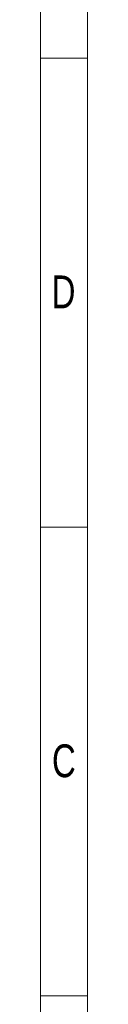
# Model space of a CAD drawing. Header units: millimetres. Extents: x 0 to 594, y 0 to 424.
# Tile 12 of 13: x 589 to 594, y 108 to 216. Entities that reach past the tile are written whole.
import ezdxf

# ---------------------------------------------------------------- set-up
doc = ezdxf.new("R2010")
doc.units = ezdxf.units.MM
doc.header["$LTSCALE"] = 0.25
doc.styles.add('SLDTEXTSTYLE3', font='TXT', dxfattribs={"width": 0.75})

# ---------------------------------------------------------------- blocks, each defined once
blk = doc.blocks.new('cajetin')
at = {"color": 7, "linetype": 'Continuous', "lineweight": 18}
for p, q in [((861, 615), (861, 0)), ((853.5, 607.5), (853.5, 7.5)), ((853.5, 307.5), (861, 307.5)), ((853.5, 307.5), (853.5, 307.5)), ((853.5, 232.5), (861, 232.5)), ((853.5, 157.5), (861, 157.5))]:
    blk.add_line(p, q, dxfattribs=at)
at = {"color": 7, "linetype": 'Continuous', "lineweight": 0, "char_height": 5.25, "attachment_point": 2, "style": 'SLDTEXTSTYLE3'}
for s, insert in [('D', (857.18, 272.74)), ('C', (857.23, 197.74))]:
    blk.add_mtext(s, dxfattribs=dict(at, insert=insert))

msp = doc.modelspace()

# ---------------------------------------------------------------- block references
at = {"xscale": 0.689895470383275, "yscale": 0.689895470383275, "zscale": 0.689895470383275}
msp.add_blockref('cajetin', (0, 0), dxfattribs=at)

doc.saveas('drawing.dxf')
